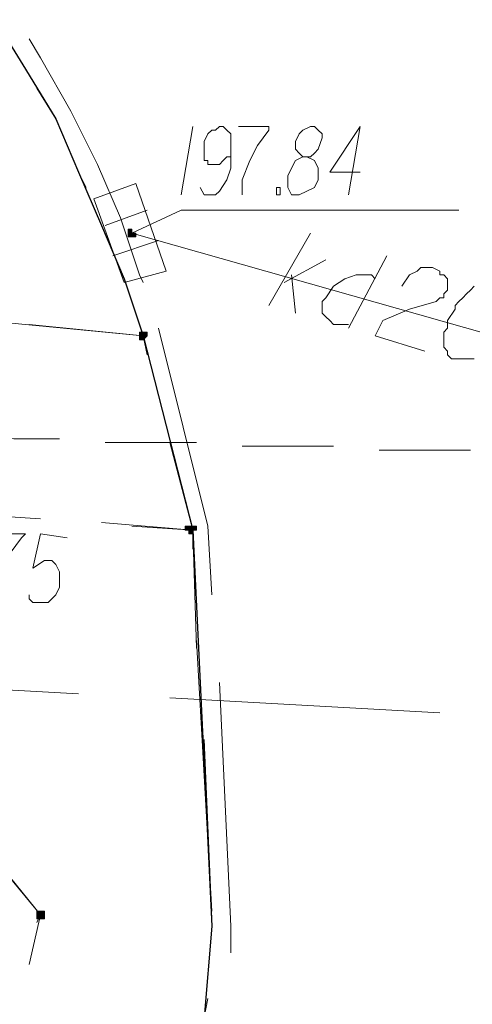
# Model space of a CAD drawing. Header units: metres. Extents: x 7431553 to 7432401, y 5544342 to 5544539.
# Tile 55 of 180: x 7432075 to 7432080, y 5544491 to 5544502. Entities that reach past the tile are written whole.
import ezdxf

# ---------------------------------------------------------------- set-up
doc = ezdxf.new("R2010")
doc.units = ezdxf.units.M
doc.header["$MEASUREMENT"] = 0
doc.layers.add('BG-PR90-PB-PZT-PZT01_2026_04_14$0$MAPA DCP', color=7, linetype='Continuous', lineweight=0)
doc.layers.add('PRIMETECH_XREF', color=7, linetype='Continuous', lineweight=5)

# ---------------------------------------------------------------- blocks, each defined once
blk = doc.blocks.new('BG-PR90-PB-PZT-PZT01_2026_04_14$0$Naddrwiną2025_v2klauzulap')
at = {"layer": 'BG-PR90-PB-PZT-PZT01_2026_04_14$0$MAPA DCP', "linetype": 'Continuous', "lineweight": 0, "transparency": 33554559}
for points in [[(7431666.282, 5544491.026), (7431666.282, 5544491.026), (7431666.282, 5544491.068), (7431666.324, 5544491.068), (7431666.324, 5544491.068), (7431666.324, 5544491.068), (7431666.324, 5544491.111), (7431666.324, 5544491.111), (7431666.324, 5544491.111), (7431666.324, 5544491.111), (7431666.282, 5544491.111), (7431666.282, 5544491.153), (7431666.282, 5544491.153), (7431666.239, 5544491.153), (7431666.239, 5544491.111), (7431666.239, 5544491.111), (7431666.239, 5544491.111), (7431666.239, 5544491.111), (7431666.239, 5544491.111), (7431666.239, 5544491.068), (7431666.239, 5544491.068), (7431666.239, 5544491.068), (7431666.239, 5544491.068), (7431666.239, 5544491.026), (7431666.239, 5544491.026)], [(7431664.123, 5544490.518), (7431664.123, 5544490.518), (7431664.123, 5544490.518), (7431664.123, 5544490.518), (7431664.165, 5544490.518), (7431664.165, 5544490.518), (7431664.165, 5544490.56), (7431664.165, 5544490.56), (7431664.165, 5544490.56), (7431664.123, 5544490.603), (7431664.123, 5544490.603), (7431664.123, 5544490.603), (7431664.123, 5544490.603), (7431664.08, 5544490.603), (7431664.08, 5544490.603), (7431664.08, 5544490.603), (7431664.08, 5544490.56), (7431664.08, 5544490.56), (7431664.08, 5544490.56), (7431664.08, 5544490.518), (7431664.08, 5544490.518), (7431664.08, 5544490.518), (7431664.08, 5544490.518), (7431664.08, 5544490.518), (7431664.08, 5544490.518)], [(7431670.557, 5544489.375), (7431670.557, 5544489.375), (7431670.557, 5544489.375), (7431670.6, 5544489.375), (7431670.6, 5544489.375), (7431670.6, 5544489.417), (7431670.6, 5544489.417), (7431670.6, 5544489.417), (7431670.6, 5544489.417), (7431670.6, 5544489.46), (7431670.557, 5544489.46), (7431670.557, 5544489.46), (7431670.557, 5544489.46), (7431670.557, 5544489.46), (7431670.515, 5544489.46), (7431670.515, 5544489.46), (7431670.515, 5544489.417), (7431670.515, 5544489.417), (7431670.515, 5544489.417), (7431670.515, 5544489.417), (7431670.515, 5544489.375), (7431670.515, 5544489.375), (7431670.515, 5544489.375)]]:
    blk.add_hatch(color=256, dxfattribs=at).paths.add_polyline_path(points)
at = {"layer": 'BG-PR90-PB-PZT-PZT01_2026_04_14$0$MAPA DCP', "linetype": 'Continuous', "lineweight": 0, "true_color": 0x9a3300, "transparency": 33554559}
blk.add_hatch(color=24, dxfattribs=at).paths.add_polyline_path([(7431662.98, 5544490.391), (7431663.022, 5544490.391), (7431663.022, 5544490.391), (7431663.022, 5544490.391), (7431663.022, 5544490.391), (7431663.022, 5544490.391), (7431663.022, 5544490.433), (7431663.022, 5544490.433), (7431663.022, 5544490.433), (7431663.022, 5544490.433), (7431663.022, 5544490.476), (7431663.022, 5544490.476), (7431662.98, 5544490.476), (7431662.98, 5544490.476), (7431662.98, 5544490.476), (7431662.98, 5544490.433), (7431662.937, 5544490.433), (7431662.937, 5544490.433), (7431662.937, 5544490.433), (7431662.937, 5544490.391), (7431662.937, 5544490.391)])
at = {"layer": 'BG-PR90-PB-PZT-PZT01_2026_04_14$0$MAPA DCP', "color": 24, "linetype": 'Continuous', "lineweight": 18, "true_color": 0x9a3300, "transparency": 33554687}
for points in [[(7431662.98, 5544490.433), (7431665.774, 5544500.297)], [(7431663.572, 5544494.243), (7431663.615, 5544494.201), (7431663.657, 5544494.159), (7431663.699, 5544494.116), (7431663.742, 5544494.074), (7431663.784, 5544494.032), (7431663.826, 5544494.032), (7431663.953, 5544493.947), (7431664.038, 5544493.947), (7431664.08, 5544493.905), (7431664.165, 5544493.905), (7431664.207, 5544493.905), (7431664.25, 5544493.905), (7431664.292, 5544493.947), (7431664.334, 5544493.947), (7431664.377, 5544493.989), (7431664.377, 5544494.032), (7431664.377, 5544494.116), (7431664.377, 5544494.159), (7431664.377, 5544494.201), (7431664.377, 5544494.243)], [(7431662.98, 5544490.433), (7431662.726, 5544490.984), (7431662.726, 5544494.074)], [(7431663.572, 5544493.439), (7431663.445, 5544493.524), (7431663.403, 5544493.608), (7431663.361, 5544493.651), (7431663.361, 5544493.735), (7431663.361, 5544493.778), (7431663.403, 5544493.862), (7431663.445, 5544493.862), (7431663.445, 5544493.905), (7431663.488, 5544493.947), (7431663.53, 5544493.947), (7431663.572, 5544493.947), (7431663.615, 5544493.947), (7431663.657, 5544493.905), (7431663.699, 5544493.905), (7431663.699, 5544493.862), (7431663.742, 5544493.82), (7431663.826, 5544493.524), (7431663.953, 5544493.227), (7431664.123, 5544493.143), (7431664.292, 5544493.693)], [(7431663.234, 5544493.27), (7431664.038, 5544492.846)], [(7431663.488, 5544493.143), (7431663.445, 5544493.1), (7431663.445, 5544492.931), (7431663.488, 5544492.804), (7431663.572, 5544492.677), (7431663.699, 5544492.592), (7431663.742, 5544492.55), (7431663.784, 5544492.55), (7431663.869, 5544492.55), (7431663.911, 5544492.592), (7431663.953, 5544492.635), (7431663.996, 5544492.677), (7431663.996, 5544492.719), (7431663.996, 5544492.804), (7431663.996, 5544492.846)], [(7431663.53, 5544492.127), (7431663.276, 5544492.592)], [(7431663.784, 5544491.957), (7431662.98, 5544492.423)], [(7431663.445, 5544492.211), (7431663.869, 5544492.254)], [(7431663.064, 5544490.73), (7431663.234, 5544490.222)], [(7431662.726, 5544490.603), (7431662.895, 5544490.137)]]:
    blk.add_lwpolyline(points, dxfattribs=at)
at = {"layer": 'BG-PR90-PB-PZT-PZT01_2026_04_14$0$MAPA DCP', "color": 4, "linetype": 'Continuous', "lineweight": 18, "transparency": 33554687}
for points in [[(7431665.393, 5544493.185), (7431665.393, 5544494.201)], [(7431665.35, 5544491.661), (7431665.35, 5544492.169), (7431665.35, 5544492.677)], [(7431665.308, 5544490.137), (7431665.308, 5544491.153)], [(7431665.223, 5544488.613), (7431665.266, 5544489.121), (7431665.266, 5544489.629)]]:
    blk.add_lwpolyline(points, dxfattribs=at)
at = {"layer": 'BG-PR90-PB-PZT-PZT01_2026_04_14$0$MAPA DCP', "color": 30, "linetype": 'Continuous', "lineweight": 18, "true_color": 0xff6500, "transparency": 33554687}
for points in [[(7431668.144, 5544490.857), (7431668.314, 5544493.862)], [(7431667.933, 5544486.835), (7431668.102, 5544489.841)]]:
    blk.add_lwpolyline(points, dxfattribs=at)
at = {"layer": 'BG-PR90-PB-PZT-PZT01_2026_04_14$0$MAPA DCP', "color": 24, "linetype": 'Continuous', "lineweight": 9, "true_color": 0x9a3300, "transparency": 33554687}
for points in [[(7431662.302, 5544492.973), (7431662.302, 5544492.635), (7431661.794, 5544492.973), (7431662.556, 5544492.846)], [(7431662.133, 5544492.338), (7431662.133, 5544492.423), (7431662.091, 5544492.465), (7431662.048, 5544492.508), (7431661.921, 5544492.55), (7431661.879, 5544492.55), (7431661.837, 5544492.508), (7431661.794, 5544492.465), (7431661.794, 5544492.423), (7431661.837, 5544492.338), (7431661.879, 5544492.296), (7431661.964, 5544492.254), (7431662.048, 5544492.254), (7431662.091, 5544492.296), (7431662.133, 5544492.338), (7431662.175, 5544492.254), (7431662.26, 5544492.211), (7431662.345, 5544492.169), (7431662.387, 5544492.169), (7431662.472, 5544492.169), (7431662.556, 5544492.211), (7431662.556, 5544492.254), (7431662.556, 5544492.296), (7431662.514, 5544492.381), (7431662.472, 5544492.465), (7431662.387, 5544492.508), (7431662.345, 5544492.508), (7431662.26, 5544492.508), (7431662.175, 5544492.465), (7431662.133, 5544492.381)], [(7431661.794, 5544491.619), (7431661.794, 5544491.957), (7431661.837, 5544491.957), (7431662.006, 5544491.83), (7431662.175, 5544491.746), (7431662.387, 5544491.661), (7431662.556, 5544491.661)], [(7431662.472, 5544491.195), (7431662.556, 5544491.238), (7431662.556, 5544491.365), (7431662.514, 5544491.407), (7431662.387, 5544491.492), (7431662.26, 5544491.534), (7431662.175, 5544491.534), (7431662.006, 5544491.534), (7431661.921, 5544491.534), (7431661.879, 5544491.534), (7431661.837, 5544491.492), (7431661.794, 5544491.449), (7431661.794, 5544491.407), (7431661.837, 5544491.365), (7431661.837, 5544491.322), (7431661.879, 5544491.28), (7431661.964, 5544491.238), (7431662.048, 5544491.238), (7431662.091, 5544491.238), (7431662.175, 5544491.238), (7431662.175, 5544491.28), (7431662.218, 5544491.28), (7431662.218, 5544491.322), (7431662.218, 5544491.365), (7431662.218, 5544491.407), (7431662.175, 5544491.449), (7431662.133, 5544491.492), (7431662.133, 5544491.534), (7431662.091, 5544491.534)], [(7431661.794, 5544491.111), (7431662.556, 5544490.984)]]:
    blk.add_lwpolyline(points, dxfattribs=at)
blk.add_lwpolyline([(7431662.472, 5544492.042), (7431662.472, 5544492.084), (7431662.556, 5544492.084), (7431662.556, 5544492.042), (7431662.514, 5544492.042)], close=True, dxfattribs=at)
at = {"layer": 'BG-PR90-PB-PZT-PZT01_2026_04_14$0$MAPA DCP', "linetype": 'Continuous', "lineweight": 18, "transparency": 33554687}
for points in [[(7431667.975, 5544491.407), (7431670.684, 5544491.534), (7431670.981, 5544491.534)], [(7431664.038, 5544490.73), (7431666.239, 5544491.28), (7431667.001, 5544491.322)], [(7431670.515, 5544491.322), (7431667.509, 5544491.153)], [(7431668.61, 5544491.238), (7431670.6, 5544491.322)], [(7431674.494, 5544491.068), (7431671.7, 5544491.238), (7431671.489, 5544491.28)], [(7431666.493, 5544491.111), (7431666.282, 5544491.111), (7431664.123, 5544490.56), (7431663.488, 5544490.349), (7431662.895, 5544490.095), (7431662.302, 5544489.841), (7431661.71, 5544489.587), (7431661.371, 5544489.375)], [(7431666.197, 5544490.095), (7431666.282, 5544491.111), (7431665.308, 5544490.857)], [(7431666.239, 5544490.433), (7431666.282, 5544491.111), (7431667.594, 5544491.153)], [(7431660.821, 5544489.29), (7431661.032, 5544489.417), (7431661.625, 5544489.756), (7431662.218, 5544490.052), (7431662.81, 5544490.306), (7431663.445, 5544490.518), (7431663.53, 5544490.56)], [(7431663.403, 5544490.306), (7431663.488, 5544490.349), (7431664.123, 5544490.56), (7431663.996, 5544489.29)], [(7431664.334, 5544490.603), (7431664.123, 5544490.56), (7431663.953, 5544488.782)], [(7431660.736, 5544488.994), (7431661.159, 5544489.248), (7431661.71, 5544489.587), (7431662.302, 5544489.841), (7431662.472, 5544489.925)], [(7431666.028, 5544487.089), (7431666.028, 5544487.428), (7431666.155, 5544489.417)], [(7431670.642, 5544489.375), (7431670.557, 5544489.417), (7431669.076, 5544488.19)], [(7431669.414, 5544488.486), (7431670.557, 5544489.417), (7431671.108, 5544489.29)]]:
    blk.add_lwpolyline(points, dxfattribs=at)
at = {"layer": 'BG-PR90-PB-PZT-PZT01_2026_04_14$0$MAPA DCP', "linetype": 'Continuous', "lineweight": 25, "transparency": 33554687}
blk.add_lwpolyline([(7431660.609, 5544488.909), (7431661.159, 5544489.248), (7431661.71, 5544489.587), (7431662.302, 5544489.841), (7431662.895, 5544490.095), (7431663.488, 5544490.349), (7431664.123, 5544490.56), (7431666.282, 5544491.111), (7431670.684, 5544491.322), (7431671.7, 5544491.238)], dxfattribs=at)
at = {"layer": 'BG-PR90-PB-PZT-PZT01_2026_04_14$0$MAPA DCP', "linetype": 'Continuous', "lineweight": 0, "transparency": 33554687}
for points in [[(7431666.282, 5544491.026), (7431666.282, 5544491.026), (7431666.282, 5544491.068), (7431666.324, 5544491.068), (7431666.324, 5544491.068), (7431666.324, 5544491.068), (7431666.324, 5544491.111), (7431666.324, 5544491.111), (7431666.324, 5544491.111), (7431666.324, 5544491.111), (7431666.282, 5544491.111), (7431666.282, 5544491.153), (7431666.282, 5544491.153), (7431666.239, 5544491.153), (7431666.239, 5544491.111), (7431666.239, 5544491.111), (7431666.239, 5544491.111), (7431666.239, 5544491.111), (7431666.239, 5544491.111), (7431666.239, 5544491.068), (7431666.239, 5544491.068), (7431666.239, 5544491.068), (7431666.239, 5544491.068), (7431666.239, 5544491.026)], [(7431664.123, 5544490.518), (7431664.123, 5544490.518), (7431664.123, 5544490.518), (7431664.123, 5544490.518), (7431664.165, 5544490.518), (7431664.165, 5544490.518), (7431664.165, 5544490.56), (7431664.165, 5544490.56), (7431664.165, 5544490.56), (7431664.123, 5544490.603), (7431664.123, 5544490.603), (7431664.123, 5544490.603), (7431664.123, 5544490.603), (7431664.08, 5544490.603), (7431664.08, 5544490.603), (7431664.08, 5544490.603), (7431664.08, 5544490.56), (7431664.08, 5544490.56), (7431664.08, 5544490.56), (7431664.08, 5544490.518), (7431664.08, 5544490.518), (7431664.08, 5544490.518), (7431664.08, 5544490.518), (7431664.08, 5544490.518)], [(7431670.557, 5544489.375), (7431670.557, 5544489.375), (7431670.557, 5544489.375), (7431670.6, 5544489.375), (7431670.6, 5544489.375), (7431670.6, 5544489.417), (7431670.6, 5544489.417), (7431670.6, 5544489.417), (7431670.6, 5544489.417), (7431670.6, 5544489.46), (7431670.557, 5544489.46), (7431670.557, 5544489.46), (7431670.557, 5544489.46), (7431670.557, 5544489.46), (7431670.515, 5544489.46), (7431670.515, 5544489.46), (7431670.515, 5544489.417), (7431670.515, 5544489.417), (7431670.515, 5544489.417), (7431670.515, 5544489.417), (7431670.515, 5544489.375), (7431670.515, 5544489.375), (7431670.515, 5544489.375)]]:
    blk.add_lwpolyline(points, close=True, dxfattribs=at)
at = {"layer": 'BG-PR90-PB-PZT-PZT01_2026_04_14$0$MAPA DCP', "color": 24, "linetype": 'Continuous', "lineweight": 18, "true_color": 0x9a3300, "transparency": 33554687}
blk.add_lwpolyline([(7431662.429, 5544490.476), (7431663.403, 5544490.814), (7431663.53, 5544490.349), (7431662.599, 5544490.01)], close=True, dxfattribs=at)
at = {"layer": 'BG-PR90-PB-PZT-PZT01_2026_04_14$0$MAPA DCP', "color": 24, "linetype": 'Continuous', "lineweight": 0, "true_color": 0x9a3300, "transparency": 33554687}
blk.add_lwpolyline([(7431662.98, 5544490.391), (7431663.022, 5544490.391), (7431663.022, 5544490.391), (7431663.022, 5544490.391), (7431663.022, 5544490.391), (7431663.022, 5544490.391), (7431663.022, 5544490.433), (7431663.022, 5544490.433), (7431663.022, 5544490.433), (7431663.022, 5544490.433), (7431663.022, 5544490.476), (7431663.022, 5544490.476), (7431662.98, 5544490.476), (7431662.98, 5544490.476), (7431662.98, 5544490.476), (7431662.98, 5544490.433), (7431662.937, 5544490.433), (7431662.937, 5544490.433), (7431662.937, 5544490.433), (7431662.937, 5544490.391), (7431662.937, 5544490.391), (7431662.98, 5544490.391), (7431662.98, 5544490.391)], close=True, dxfattribs=at)
at = {"layer": 'BG-PR90-PB-PZT-PZT01_2026_04_14$0$MAPA DCP', "linetype": 'Continuous', "lineweight": 9, "transparency": 33554687}
for points in [[(7431666.366, 5544489.714), (7431666.324, 5544489.417), (7431666.705, 5544489.333), (7431666.62, 5544489.46), (7431666.62, 5544489.544), (7431666.663, 5544489.587), (7431666.747, 5544489.629), (7431666.832, 5544489.629), (7431666.917, 5544489.629), (7431667.001, 5544489.587), (7431667.086, 5544489.502), (7431667.086, 5544489.417), (7431667.086, 5544489.333), (7431667.044, 5544489.29), (7431667.001, 5544489.29)], [(7431666.324, 5544488.909), (7431666.324, 5544489.248), (7431666.366, 5544489.206), (7431666.536, 5544489.079), (7431666.705, 5544488.994), (7431666.874, 5544488.909), (7431667.044, 5544488.867)]]:
    blk.add_lwpolyline(points, dxfattribs=at)
blk = doc.blocks.new('BG-PR90-PB-PZT-PZT01_2026_04_14')
at = {"layer": 'BG-PR90-PB-PZT-PZT01_2026_04_14$0$MAPA DCP', "rotation": 270}
blk.add_blockref('BG-PR90-PB-PZT-PZT01_2026_04_14$0$Naddrwiną2025_v2klauzulap', (1887585.788, 12976162.34), dxfattribs=at)

msp = doc.modelspace()

# ---------------------------------------------------------------- block references
at = {"layer": 'PRIMETECH_XREF', "linetype": 'Continuous', "lineweight": 0, "rotation": 360}
msp.add_blockref('BG-PR90-PB-PZT-PZT01_2026_04_14', (0, 0), dxfattribs=at)

doc.saveas('drawing.dxf')
